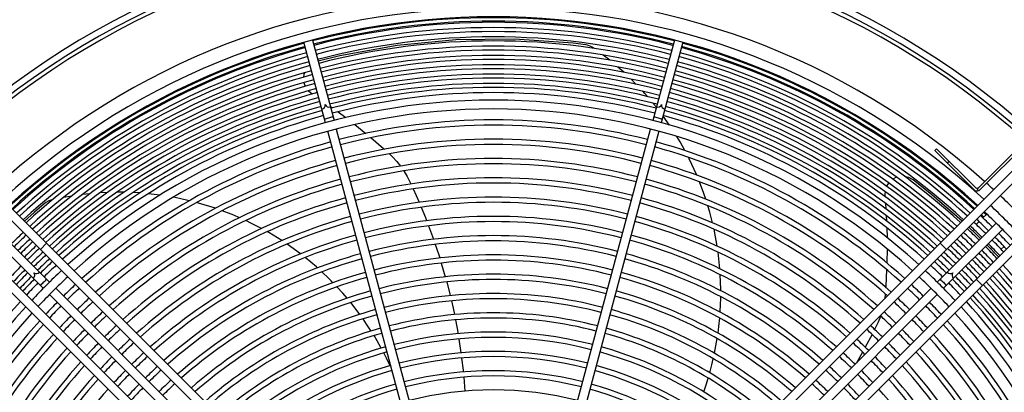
# Model space of a CAD drawing. Header units: centimetres. Extents: x -92429 to 178773, y 2337 to 428125.
# Tile 133 of 138: x 162449 to 162501, y 9673 to 9693. Entities that reach past the tile are written whole.
import ezdxf

# ---------------------------------------------------------------- set-up
doc = ezdxf.new("R2010")
doc.units = ezdxf.units.CM
doc.header["$LTSCALE"] = 50
doc.layers.add('WL_urządzenia', color=1, linetype='Continuous')

msp = doc.modelspace()

# ---------------------------------------------------------------- linework, layer by layer
at = {"layer": 'WL_urządzenia', "color": 1, "linetype": 'Continuous'}
for p, q in [((162464.846, 9687.381, 2170), (162463.706, 9691.634, 2170)), ((162464.154, 9691.754, 2170), (162465.293, 9687.501, 2170)), ((162471.719, 9691.769, 2170), (162468.627, 9691.469, 2170)), ((162474.83, 9691.806, 2170), (162471.719, 9691.769, 2170)), ((162477.912, 9691.581, 2170), (162474.83, 9691.806, 2170)), ((162483.259, 9691.754, 2170), (162482.12, 9687.501, 2170)), ((162483.707, 9691.634, 2170), (162482.567, 9687.381, 2170)), ((162468.627, 9691.469, 2170), (162465.604, 9690.915, 2170)), ((162478.58, 9691.497, 2170), (162477.912, 9691.581, 2170)), ((162478.681, 9691.478, 2170), (162478.58, 9691.497, 2170)), ((162478.854, 9691.416, 2170), (162478.681, 9691.478, 2170)), ((162478.988, 9691.338, 2170), (162478.854, 9691.416, 2170)), ((162479.014, 9691.32, 2170), (162478.988, 9691.338, 2170)), ((162465.604, 9690.915, 2170), (162464.454, 9690.635, 2170)), ((162479.851, 9690.689, 2170), (162479.501, 9690.963, 2170)), ((162463.984, 9690.403, 2170), (162463.963, 9690.383, 2170)), ((162464.026, 9690.439, 2170), (162463.984, 9690.403, 2170)), ((162480.591, 9690.053, 2170), (162480.281, 9690.329, 2170)), ((162463.708, 9689.942, 2170), (162463.683, 9689.794, 2170)), ((162463.735, 9690.03, 2170), (162463.708, 9689.942, 2170)), ((162481.249, 9689.414, 2170), (162480.973, 9689.691, 2170)), ((162463.703, 9689.51, 2170), (162463.733, 9689.406, 2170)), ((162463.733, 9689.406, 2170), (162463.774, 9689.309, 2170)), ((162463.944, 9689.069, 2170), (162464.051, 9688.975, 2170)), ((162481.694, 9688.938, 2170), (162481.591, 9689.051, 2170)), ((162464.051, 9688.975, 2170), (162464.101, 9688.94, 2170)), ((162464.101, 9688.94, 2170), (162464.151, 9688.907, 2170)), ((162464.457, 9688.704, 2170), (162464.462, 9688.701, 2170)), ((162464.462, 9688.701, 2170), (162464.498, 9688.677, 2170)), ((162481.838, 9688.774, 2170), (162481.694, 9688.938, 2170)), ((162465.087, 9688.27, 2170), (162465.216, 9688.179, 2170)), ((162482.309, 9688.207, 2170), (162482.144, 9688.411, 2170)), ((162465.51, 9687.966, 2170), (162465.923, 9687.658, 2170)), ((162483.005, 9687.257, 2170), (162482.664, 9687.741, 2170)), ((162465.413, 9687.053, 2170), (162469.3, 9672.547, 2170)), ((162466.396, 9687.293, 2170), (162466.973, 9686.826, 2170)), ((162478.113, 9672.547, 2170), (162482, 9687.053, 2170)), ((162468.853, 9672.427, 2170), (162464.966, 9686.933, 2170)), ((162467.245, 9686.599, 2170), (162467.904, 9686.025, 2170)), ((162482.448, 9686.933, 2170), (162478.561, 9672.427, 2170)), ((162483.563, 9686.369, 2170), (162483.391, 9686.658, 2170)), ((162502.253, 9686.899, 2170), (162499.238, 9683.884, 2170)), ((162499.336, 9683.786, 2170), (162502.351, 9686.801, 2170)), ((162467.904, 9686.025, 2170), (162467.951, 9685.983, 2170)), ((162483.819, 9685.913, 2170), (162483.563, 9686.369, 2170)), ((162497.009, 9685.916, 2170), (162497.107, 9686.015, 2170)), ((162499.074, 9683.851, 2170), (162497.009, 9685.916, 2170)), ((162499.172, 9683.95, 2170), (162497.107, 9686.015, 2170)), ((162468.21, 9685.748, 2170), (162468.223, 9685.736, 2170)), ((162468.223, 9685.736, 2170), (162468.385, 9685.579, 2170)), ((162468.385, 9685.579, 2170), (162468.608, 9685.336, 2170)), ((162484.049, 9685.472, 2170), (162484.006, 9685.558, 2170)), ((162484.444, 9684.618, 2170), (162484.049, 9685.472, 2170)), ((162470.172, 9660.97, 2170), (162446.143, 9684.999, 2170)), ((162468.608, 9685.336, 2170), (162468.799, 9685.097, 2170)), ((162501.27, 9684.999, 2170), (162477.241, 9660.97, 2170)), ((162497.665, 9685.261, 2170), (162497.763, 9685.359, 2170)), ((162445.816, 9684.671, 2170), (162469.781, 9660.705, 2170)), ((162468.975, 9684.844, 2170), (162468.995, 9684.812, 2170)), ((162468.995, 9684.812, 2170), (162469.155, 9684.541, 2170)), ((162469.155, 9684.541, 2170), (162469.263, 9684.329, 2170)), ((162477.632, 9660.705, 2170), (162501.598, 9684.671, 2170)), ((162494.922, 9684.471, 2170), (162494.791, 9684.399, 2170)), ((162495.008, 9684.504, 2170), (162494.922, 9684.471, 2170)), ((162495.455, 9684.537, 2170), (162495.427, 9684.542, 2170)), ((162495.63, 9684.489, 2170), (162495.455, 9684.537, 2170)), ((162495.796, 9684.406, 2170), (162495.63, 9684.489, 2170)), ((162495.859, 9684.362, 2170), (162495.796, 9684.406, 2170)), ((162496.857, 9683.576, 2170), (162495.859, 9684.362, 2170)), ((162469.263, 9684.329, 2170), (162469.347, 9684.152, 2170)), ((162469.47, 9683.889, 2170), (162469.783, 9683.186, 2170)), ((162484.82, 9683.651, 2170), (162484.589, 9684.268, 2170)), ((162494.516, 9684.121, 2170), (162494.465, 9684.029, 2170)), ((162494.579, 9684.209, 2170), (162494.516, 9684.121, 2170)), ((162499.238, 9683.884, 2170), (162499.322, 9683.8, 2170)), ((162450.42, 9683.315, 2170), (162450.39, 9683.308, 2170)), ((162451.449, 9683.515, 2170), (162451.011, 9683.439, 2170)), ((162452.417, 9683.639, 2170), (162452.005, 9683.594, 2170)), ((162453.333, 9683.701, 2170), (162452.942, 9683.681, 2170)), ((162453.984, 9683.713, 2170), (162453.831, 9683.712, 2170)), ((162454.202, 9683.711, 2170), (162453.984, 9683.713, 2170)), ((162455.031, 9683.675, 2170), (162454.677, 9683.696, 2170)), ((162456.11, 9683.563, 2170), (162455.483, 9683.637, 2170)), ((162457.144, 9683.383, 2170), (162456.814, 9683.448, 2170)), ((162457.654, 9683.269, 2170), (162457.144, 9683.383, 2170)), ((162484.925, 9683.344, 2170), (162484.82, 9683.651, 2170)), ((162494.38, 9683.748, 2170), (162494.372, 9683.605, 2170)), ((162494.372, 9683.605, 2170), (162494.375, 9683.544, 2170)), ((162494.375, 9683.544, 2170), (162494.38, 9683.485, 2170)), ((162498.46, 9682.189, 2170), (162496.857, 9683.576, 2170)), ((162499.322, 9683.8, 2170), (162499.336, 9683.786, 2170)), ((162468.208, 9659.132, 2170), (162444.242, 9683.098, 2170)), ((162449.998, 9683.111, 2170), (162449.489, 9682.671, 2170)), ((162450.08, 9683.174, 2170), (162449.998, 9683.111, 2170)), ((162450.242, 9683.261, 2170), (162450.08, 9683.174, 2170)), ((162450.39, 9683.308, 2170), (162450.242, 9683.261, 2170)), ((162458.135, 9683.144, 2170), (162458.043, 9683.169, 2170)), ((162459.035, 9682.866, 2170), (162458.135, 9683.144, 2170)), ((162469.896, 9682.921, 2170), (162470.117, 9682.379, 2170)), ((162503.171, 9683.098, 2170), (162479.205, 9659.132, 2170)), ((162485.129, 9682.67, 2170), (162485.033, 9683, 2170)), ((162494.409, 9683.118, 2170), (162494.409, 9683.113, 2170)), ((162494.409, 9683.113, 2170), (162494.427, 9682.839, 2170)), ((162443.915, 9682.77, 2170), (162467.943, 9658.742, 2170)), ((162449.489, 9682.671, 2170), (162448.953, 9682.189, 2170)), ((162460.005, 9682.499, 2170), (162459.392, 9682.739, 2170)), ((162460.303, 9682.371, 2170), (162460.005, 9682.499, 2170)), ((162470.117, 9682.379, 2170), (162470.182, 9682.212, 2170)), ((162479.47, 9658.742, 2170), (162503.498, 9682.77, 2170)), ((162485.279, 9682.094, 2170), (162485.129, 9682.67, 2170)), ((162494.448, 9682.474, 2170), (162494.462, 9682.197, 2170)), ((162499.754, 9682.565, 2170), (162499.547, 9682.358, 2170)), ((162446.832, 9681.753, 2170), (162449.946, 9678.64, 2170)), ((162447.16, 9682.081, 2170), (162450.273, 9678.967, 2170)), ((162460.94, 9682.072, 2170), (162460.631, 9682.221, 2170)), ((162461.469, 9681.798, 2170), (162460.94, 9682.072, 2170)), ((162470.285, 9681.944, 2170), (162470.546, 9681.23, 2170)), ((162485.376, 9681.66, 2170), (162485.355, 9681.757, 2170)), ((162494.475, 9681.835, 2170), (162494.487, 9681.319, 2170)), ((162497.14, 9678.967, 2170), (162500.253, 9682.081, 2170)), ((162500.581, 9681.753, 2170), (162497.467, 9678.64, 2170)), ((162499.155, 9681.534, 2170), (162498.8, 9681.873, 2170)), ((162499.351, 9682.162, 2170), (162499.2, 9682.011, 2170)), ((162461.857, 9681.58, 2170), (162461.77, 9681.629, 2170)), ((162462.54, 9681.159, 2170), (162461.857, 9681.58, 2170)), ((162485.521, 9680.871, 2170), (162485.376, 9681.66, 2170)), ((162499.434, 9681.262, 2170), (162499.155, 9681.534, 2170)), ((162450.119, 9681.023, 2170), (162449.791, 9680.695, 2170)), ((162463.522, 9680.464, 2170), (162462.816, 9680.975, 2170)), ((162470.639, 9680.961, 2170), (162470.69, 9680.809, 2170)), ((162470.69, 9680.809, 2170), (162470.874, 9680.243, 2170)), ((162494.49, 9680.722, 2170), (162494.478, 9679.98, 2170)), ((162497.622, 9680.695, 2170), (162497.295, 9681.023, 2170)), ((162500.373, 9680.3, 2170), (162499.762, 9680.934, 2170)), ((162500.511, 9680.7, 2170), (162500.662, 9680.851, 2170)), ((162464.363, 9679.773, 2170), (162463.775, 9680.266, 2170)), ((162485.662, 9679.676, 2170), (162485.569, 9680.542, 2170)), ((162464.421, 9679.722, 2170), (162464.363, 9679.773, 2170)), ((162470.957, 9679.972, 2170), (162471.167, 9679.25, 2170)), ((162465.027, 9679.153, 2170), (162464.652, 9679.512, 2170)), ((162465.14, 9679.04, 2170), (162465.027, 9679.153, 2170)), ((162485.711, 9678.588, 2170), (162485.684, 9679.355, 2170)), ((162494.466, 9679.626, 2170), (162494.42, 9678.753, 2170)), ((162450.601, 9678.64, 2170), (162461.221, 9668.02, 2170)), ((162465.24, 9678.937, 2170), (162465.14, 9679.04, 2170)), ((162465.76, 9678.376, 2170), (162465.45, 9678.717, 2170)), ((162471.241, 9678.978, 2170), (162471.425, 9678.252, 2170)), ((162486.193, 9668.02, 2170), (162496.812, 9678.64, 2170)), ((162494.42, 9678.753, 2170), (162494.415, 9678.69, 2170)), ((162499.523, 9678.795, 2170), (162499.195, 9679.122, 2170)), ((162460.893, 9667.693, 2170), (162450.273, 9678.312, 2170)), ((162465.984, 9678.117, 2170), (162465.76, 9678.376, 2170)), ((162485.694, 9677.68, 2170), (162485.71, 9678.199, 2170)), ((162485.711, 9678.511, 2170), (162485.711, 9678.588, 2170)), ((162497.14, 9678.312, 2170), (162486.52, 9667.693, 2170)), ((162494.388, 9678.323, 2170), (162494.364, 9678.1, 2170)), ((162494.389, 9678.341, 2170), (162494.388, 9678.323, 2170)), ((162466.407, 9677.592, 2170), (162466.174, 9677.887, 2170)), ((162466.654, 9677.265, 2170), (162466.407, 9677.592, 2170)), ((162471.49, 9677.979, 2170), (162471.576, 9677.592, 2170)), ((162471.576, 9677.592, 2170), (162471.649, 9677.25, 2170)), ((162485.686, 9677.52, 2170), (162485.694, 9677.68, 2170)), ((162494.364, 9678.1, 2170), (162494.363, 9678.092, 2170)), ((162485.608, 9676.616, 2170), (162485.654, 9677.074, 2170)), ((162485.677, 9677.377, 2170), (162485.686, 9677.52, 2170)), ((162494.135, 9677.146, 2170), (162494.02, 9676.853, 2170)), ((162494.148, 9677.182, 2170), (162494.135, 9677.146, 2170)), ((162467.013, 9676.753, 2170), (162466.825, 9677.027, 2170)), ((162467.254, 9676.384, 2170), (162467.013, 9676.753, 2170)), ((162471.704, 9676.976, 2170), (162471.839, 9676.244, 2170)), ((162485.565, 9676.276, 2170), (162485.608, 9676.616, 2170)), ((162493.92, 9676.638, 2170), (162493.832, 9676.462, 2170)), ((162494.02, 9676.853, 2170), (162493.92, 9676.638, 2170)), ((162467.567, 9675.869, 2170), (162467.406, 9676.14, 2170)), ((162493.7, 9676.204, 2170), (162493.339, 9675.524, 2170)), ((162467.786, 9675.48, 2170), (162467.567, 9675.869, 2170)), ((162471.884, 9675.969, 2170), (162471.886, 9675.96, 2170)), ((162471.886, 9675.96, 2170), (162471.994, 9675.235, 2170)), ((162485.38, 9675.207, 2170), (162485.458, 9675.61, 2170)), ((162485.458, 9675.61, 2170), (162485.521, 9675.981, 2170)), ((162468.059, 9674.953, 2170), (162467.919, 9675.229, 2170)), ((162493.199, 9675.272, 2170), (162492.908, 9674.764, 2170)), ((162468.251, 9674.553, 2170), (162468.059, 9674.953, 2170)), ((162472.031, 9674.959, 2170), (162472.105, 9674.322, 2170)), ((162485.127, 9674.172, 2170), (162485.24, 9674.598, 2170)), ((162485.24, 9674.598, 2170), (162485.317, 9674.921, 2170)), ((162492.908, 9674.764, 2170), (162492.868, 9674.696, 2170)), ((162472.105, 9674.322, 2170), (162472.116, 9674.222, 2170)), ((162472.143, 9673.945, 2170), (162472.204, 9673.207, 2170)), ((162484.811, 9673.172, 2170), (162484.954, 9673.596, 2170)), ((162484.954, 9673.596, 2170), (162485.047, 9673.896, 2170))]:
    msp.add_line(p, q, dxfattribs=at)
for points in [[(162464.652, 9688.104, 0.407676), (162464.827, 9688.345, 0.407676), (162465.1, 9688.224)], [(162482.313, 9688.224, 0.407676), (162482.586, 9688.345, 0.407676), (162482.761, 9688.104)], [(162464.791, 9687.586, 0.037253), (162465.012, 9687.654, 0.037253), (162465.238, 9687.706)], [(162482.175, 9687.706, 0.037253), (162482.401, 9687.654, 0.037253), (162482.622, 9687.586)], [(162449.417, 9679.169, 0.407676), (162449.448, 9679.465, 0.407676), (162449.744, 9679.497)], [(162497.669, 9679.497, 0.407676), (162497.965, 9679.465, 0.407676), (162497.997, 9679.169)], [(162449.796, 9678.79, 0.037253), (162449.953, 9678.96, 0.037253), (162450.123, 9679.117)], [(162497.29, 9679.117, 0.037253), (162497.46, 9678.96, 0.037253), (162497.617, 9678.79)]]:
    msp.add_lwpolyline(points, format="xyb", dxfattribs=at)
msp.add_circle((162473.707, 9655.207, 2170), 47.277, dxfattribs=at)
for centre, radius, start, end in [((162473.707, 9655.207, 2170), 47.277, 49.4416, 40.5584), ((162473.707, 9655.207, 2170), 42.566, 47.9961, 42.0039), ((162473.707, 9655.207, 2170), 42.222, 48.0205, 41.9795), ((162473.707, 9655.207, 2170), 42.012, 48.0356, 41.9644), ((162473.707, 9655.207, 2170), 38.964, 48.2733, 132.6821), ((162473.707, 9655.207, 2170), 38.239, 47.362, 132.638), ((162473.707, 9655.207, 2170), 37.775, 47.3909, 132.6091), ((162473.707, 9655.207, 2170), 37.729, 75.3519, 104.6481), ((162473.707, 9655.207, 2170), 37.544, 75.3537, 104.6463), ((162473.707, 9655.207, 2170), 37.483, 75.3543, 104.6457), ((162473.707, 9655.207, 2170), 37.205, 75.3569, 104.6431), ((162473.707, 9655.207, 2170), 36.992, 75.359, 104.641), ((162473.707, 9655.207, 2170), 36.714, 75.3617, 104.6383), ((162473.707, 9655.207, 2170), 36.501, 75.3638, 104.6362), ((162473.707, 9655.207, 2170), 37.729, 105.3519, 132.6061), ((162473.707, 9655.207, 2170), 37.544, 105.3537, 132.5943), ((162473.707, 9655.207, 2170), 37.483, 105.3543, 132.5904), ((162473.707, 9655.207, 2170), 36.223, 75.3666, 104.6334), ((162473.707, 9655.207, 2170), 36.011, 75.3687, 104.6313), ((162473.707, 9655.207, 2170), 37.483, 47.4096, 74.6457), ((162473.707, 9655.207, 2170), 37.544, 47.4057, 74.6463), ((162473.707, 9655.207, 2170), 37.729, 47.3939, 74.6481), ((162473.707, 9655.207, 2170), 37.205, 105.3569, 132.5724), ((162473.707, 9655.207, 2170), 36.992, 105.359, 132.5584), ((162473.707, 9655.207, 2170), 36.714, 105.3617, 132.5399), ((162473.707, 9655.207, 2170), 35.732, 75.3716, 104.6284), ((162473.707, 9655.207, 2170), 35.52, 75.3738, 104.6262), ((162473.707, 9655.207, 2170), 36.714, 47.4601, 74.6383), ((162473.707, 9655.207, 2170), 36.992, 47.4416, 74.641), ((162473.707, 9655.207, 2170), 37.205, 47.4276, 74.6431), ((162473.707, 9655.207, 2170), 36.501, 105.3638, 132.5256), ((162473.707, 9655.207, 2170), 36.223, 105.3666, 132.5065), ((162473.707, 9655.207, 2170), 35.242, 75.3768, 104.6232), ((162473.707, 9655.207, 2170), 35.029, 75.3791, 104.6209), ((162473.707, 9655.207, 2170), 36.223, 47.4935, 74.6334), ((162473.707, 9655.207, 2170), 36.501, 47.4744, 74.6362), ((162473.707, 9655.207, 2170), 36.011, 105.3687, 132.4918), ((162473.707, 9655.207, 2170), 35.732, 105.3716, 132.4723), ((162473.707, 9655.207, 2170), 34.751, 75.3821, 104.6179), ((162473.707, 9655.207, 2170), 34.538, 75.3845, 104.6155), ((162473.707, 9655.207, 2170), 35.732, 47.5277, 74.6284), ((162473.707, 9655.207, 2170), 36.011, 47.5082, 74.6313), ((162473.707, 9655.207, 2170), 35.52, 105.3738, 132.4571), ((162473.707, 9655.207, 2170), 35.242, 105.3768, 132.4371), ((162473.707, 9655.207, 2170), 34.26, 75.3876, 104.6124), ((162473.707, 9655.207, 2170), 34.048, 75.39, 104.61), ((162473.707, 9655.207, 2170), 35.242, 47.5629, 74.6232), ((162473.707, 9655.207, 2170), 35.52, 47.5429, 74.6262), ((162473.707, 9655.207, 2170), 35.029, 105.3791, 132.4215), ((162473.707, 9655.207, 2170), 34.751, 105.3821, 132.4008), ((162473.707, 9655.207, 2170), 34.538, 105.3845, 132.3848), ((162473.707, 9655.207, 2170), 33.372, 47.7066, 132.2934), ((162473.707, 9655.207, 2170), 33.769, 75.3932, 104.6068), ((162473.707, 9655.207, 2170), 34.538, 47.6152, 74.6155), ((162473.707, 9655.207, 2170), 34.751, 47.5992, 74.6179), ((162473.707, 9655.207, 2170), 35.029, 47.5785, 74.6209), ((162473.707, 9655.207, 2170), 34.26, 105.3876, 132.3636), ((162473.707, 9655.207, 2170), 34.048, 105.39, 132.3471), ((162473.707, 9655.207, 2170), 32.908, 47.7448, 132.2552), ((162473.707, 9655.207, 2170), 34.048, 47.6529, 74.61), ((162473.707, 9655.207, 2170), 34.26, 47.6364, 74.6124), ((162473.707, 9655.207, 2170), 33.769, 105.3932, 132.3252), ((162473.707, 9655.207, 2170), 32.329, 75.4107, 104.5893), ((162473.707, 9655.207, 2170), 33.769, 47.6748, 74.6068), ((162473.707, 9655.207, 2170), 32.051, 75.4143, 104.5857), ((162473.707, 9655.207, 2170), 31.31, 75.4241, 104.5759), ((162473.707, 9655.207, 2170), 32.329, 105.4107, 132.206), ((162473.707, 9655.207, 2170), 32.051, 105.4143, 132.1817), ((162473.707, 9655.207, 2170), 31.032, 75.4279, 104.5721), ((162473.707, 9655.207, 2170), 32.051, 47.8183, 74.5857), ((162473.707, 9655.207, 2170), 32.329, 47.794, 74.5893), ((162473.707, 9655.207, 2170), 31.31, 105.4241, 132.1149), ((162473.707, 9655.207, 2170), 30.291, 75.4384, 104.5616), ((162473.707, 9655.207, 2170), 31.31, 47.8851, 74.5759), ((162473.707, 9655.207, 2170), 31.032, 105.4279, 132.0891), ((162473.707, 9655.207, 2170), 30.013, 75.4424, 104.5576), ((162473.707, 9655.207, 2170), 31.032, 47.9109, 74.5721), ((162473.707, 9655.207, 2170), 30.291, 105.4384, 132.0178), ((162473.707, 9655.207, 2170), 29.272, 75.4536, 104.5464), ((162473.707, 9655.207, 2170), 30.291, 47.9822, 74.5616), ((162473.707, 9655.207, 2170), 30.013, 105.4424, 131.9901), ((162473.707, 9655.207, 2170), 28.994, 75.458, 104.542), ((162473.707, 9655.207, 2170), 30.013, 48.0099, 74.5576), ((162499.238, 9684.015, 2170), 0.232, 225, 291.4218), ((162499.238, 9684.015, 2170), 0.0927, 225, 315), ((162473.707, 9655.207, 2170), 38.964, 47.3179, 48.0685), ((162473.707, 9655.207, 2170), 29.272, 105.4536, 131.9139), ((162473.707, 9655.207, 2170), 28.253, 75.47, 104.53), ((162473.707, 9655.207, 2170), 29.272, 48.0861, 74.5464), ((162473.707, 9655.207, 2170), 38.964, 43.364, 46.636), ((162473.707, 9655.207, 2170), 28.994, 105.458, 131.8843), ((162473.707, 9655.207, 2170), 27.975, 75.4747, 104.5253), ((162473.707, 9655.207, 2170), 28.994, 48.1157, 74.542), ((162473.707, 9655.207, 2170), 38.239, 43.333, 46.667), ((162473.707, 9655.207, 2170), 28.253, 105.47, 131.8025), ((162473.707, 9655.207, 2170), 27.234, 75.4876, 104.5124), ((162473.707, 9655.207, 2170), 28.253, 48.1975, 74.53), ((162473.707, 9655.207, 2170), 37.205, 45.3569, 46.7134), ((162473.707, 9655.207, 2170), 37.483, 45.3543, 46.7007), ((162473.707, 9655.207, 2170), 37.544, 46.4149, 46.6979), ((162473.707, 9655.207, 2170), 37.729, 46.4079, 46.6896), ((162473.707, 9655.207, 2170), 37.775, 43.3125, 46.6875), ((162473.707, 9655.207, 2170), 27.975, 105.4747, 131.7707), ((162473.707, 9655.207, 2170), 26.956, 75.4926, 104.5074), ((162473.707, 9655.207, 2170), 27.975, 48.2293, 74.5253), ((162473.707, 9655.207, 2170), 36.501, 45.3638, 46.7464), ((162473.707, 9655.207, 2170), 36.714, 45.3617, 46.7363), ((162473.707, 9655.207, 2170), 36.992, 45.359, 46.7232), ((162473.707, 9655.207, 2170), 36.223, 133.2402, 134.6334), ((162473.707, 9655.207, 2170), 36.011, 133.2298, 134.6313), ((162473.707, 9655.207, 2170), 35.732, 133.216, 134.6284), ((162473.707, 9655.207, 2170), 27.234, 105.4876, 131.6827), ((162473.707, 9655.207, 2170), 26.215, 75.5065, 104.4935), ((162473.707, 9655.207, 2170), 27.234, 48.3173, 74.5124), ((162473.707, 9655.207, 2170), 35.732, 45.3716, 46.784), ((162473.707, 9655.207, 2170), 36.011, 45.3687, 46.7702), ((162473.707, 9655.207, 2170), 36.223, 45.3666, 46.7598), ((162473.707, 9655.207, 2170), 37.205, 43.2866, 44.6431), ((162473.707, 9655.207, 2170), 37.483, 43.2993, 44.6457), ((162473.707, 9655.207, 2170), 35.52, 133.2053, 134.6262), ((162473.707, 9655.207, 2170), 35.242, 133.1912, 134.6232), ((162473.707, 9655.207, 2170), 35.029, 133.1802, 134.6209), ((162473.707, 9655.207, 2170), 26.956, 105.4926, 131.6484), ((162473.707, 9655.207, 2170), 25.937, 75.512, 104.488), ((162473.707, 9655.207, 2170), 26.956, 48.3516, 74.5074), ((162473.707, 9655.207, 2170), 35.029, 45.3791, 46.8198), ((162473.707, 9655.207, 2170), 35.242, 45.3768, 46.8088), ((162473.707, 9655.207, 2170), 35.52, 45.3738, 46.7947), ((162473.707, 9655.207, 2170), 36.501, 43.2536, 44.6362), ((162473.707, 9655.207, 2170), 36.714, 43.2637, 44.6383), ((162473.707, 9655.207, 2170), 36.992, 43.2768, 44.641), ((162473.707, 9655.207, 2170), 34.751, 133.1656, 134.6179), ((162473.707, 9655.207, 2170), 34.538, 133.1543, 134.6155), ((162473.707, 9655.207, 2170), 34.26, 133.1393, 134.6124), ((162473.707, 9655.207, 2170), 26.215, 105.5065, 131.5536), ((162473.707, 9655.207, 2170), 25.937, 105.512, 131.5166), ((162473.707, 9655.207, 2170), 25.196, 75.527, 104.473), ((162473.707, 9655.207, 2170), 25.937, 48.4834, 74.488), ((162473.707, 9655.207, 2170), 26.215, 48.4464, 74.4935), ((162473.707, 9655.207, 2170), 34.26, 45.3876, 46.8607), ((162473.707, 9655.207, 2170), 34.538, 45.3845, 46.8457), ((162473.707, 9655.207, 2170), 34.751, 45.3821, 46.8344), ((162473.707, 9655.207, 2170), 35.732, 43.216, 44.6284), ((162473.707, 9655.207, 2170), 36.011, 43.2298, 44.6313), ((162473.707, 9655.207, 2170), 36.223, 43.2402, 44.6334), ((162473.707, 9655.207, 2170), 35.029, 135.3791, 136.8198), ((162473.707, 9655.207, 2170), 34.048, 133.1277, 134.61), ((162473.707, 9655.207, 2170), 33.769, 133.1123, 134.6068), ((162473.707, 9655.207, 2170), 24.918, 75.5329, 104.4671), ((162473.707, 9655.207, 2170), 33.769, 45.3932, 46.8877), ((162473.707, 9655.207, 2170), 34.048, 45.39, 46.8723), ((162473.707, 9655.207, 2170), 35.029, 43.1802, 44.6209), ((162473.707, 9655.207, 2170), 35.242, 43.1912, 44.6232), ((162473.707, 9655.207, 2170), 35.52, 43.2053, 44.6262), ((162473.707, 9655.207, 2170), 36.223, 15.3666, 42.5065), ((162473.707, 9655.207, 2170), 36.501, 15.3638, 42.5256), ((162473.707, 9655.207, 2170), 34.751, 135.3821, 136.8344), ((162473.707, 9655.207, 2170), 34.538, 135.3845, 136.8457), ((162473.707, 9655.207, 2170), 34.26, 135.3876, 136.8607), ((162473.707, 9655.207, 2170), 33.372, 133.0898, 136.9102), ((162473.707, 9655.207, 2170), 32.908, 133.0629, 136.9371), ((162473.707, 9655.207, 2170), 25.196, 105.527, 131.414), ((162473.707, 9655.207, 2170), 24.918, 105.5329, 131.374), ((162473.707, 9655.207, 2170), 24.177, 75.5492, 104.4508), ((162473.707, 9655.207, 2170), 24.918, 48.626, 74.4671), ((162473.707, 9655.207, 2170), 25.196, 48.586, 74.473), ((162473.707, 9655.207, 2170), 32.908, 43.0629, 46.9371), ((162473.707, 9655.207, 2170), 33.372, 43.0898, 46.9102), ((162473.707, 9655.207, 2170), 34.26, 43.1393, 44.6124), ((162473.707, 9655.207, 2170), 34.538, 43.1543, 44.6155), ((162473.707, 9655.207, 2170), 34.751, 43.1656, 44.6179), ((162473.707, 9655.207, 2170), 35.52, 15.3738, 42.4571), ((162473.707, 9655.207, 2170), 35.732, 15.3716, 42.4723), ((162473.707, 9655.207, 2170), 36.011, 15.3687, 42.4918), ((162473.707, 9655.207, 2170), 34.048, 135.39, 136.8723), ((162473.707, 9655.207, 2170), 33.769, 135.3932, 136.8877), ((162473.707, 9655.207, 2170), 32.329, 133.0281, 134.5893), ((162473.707, 9655.207, 2170), 32.051, 133.011, 134.5857), ((162473.707, 9655.207, 2170), 23.899, 75.5556, 104.4444), ((162473.707, 9655.207, 2170), 32.051, 45.4143, 46.989), ((162473.707, 9655.207, 2170), 32.329, 45.4107, 46.9719), ((162473.707, 9655.207, 2170), 33.769, 43.1123, 44.6068), ((162473.707, 9655.207, 2170), 34.048, 43.1277, 44.61), ((162473.707, 9655.207, 2170), 34.751, 15.3821, 42.4008), ((162473.707, 9655.207, 2170), 35.029, 15.3791, 42.4215), ((162473.707, 9655.207, 2170), 35.242, 15.3768, 42.4371), ((162473.707, 9655.207, 2170), 31.31, 132.9639, 134.5759), ((162473.707, 9655.207, 2170), 24.177, 105.5492, 131.2627), ((162473.707, 9655.207, 2170), 23.899, 105.5556, 131.2191), ((162473.707, 9655.207, 2170), 23.158, 75.5734, 104.4266), ((162473.707, 9655.207, 2170), 23.899, 48.7809, 74.4444), ((162473.707, 9655.207, 2170), 24.177, 48.7373, 74.4508), ((162473.707, 9655.207, 2170), 31.31, 45.4241, 47.0361), ((162473.707, 9655.207, 2170), 34.048, 15.39, 42.3471), ((162473.707, 9655.207, 2170), 34.26, 15.3876, 42.3636), ((162473.707, 9655.207, 2170), 34.538, 15.3845, 42.3848), ((162473.707, 9655.207, 2170), 33.372, 137.7066, 222.2934), ((162473.707, 9655.207, 2170), 33.769, 137.6748, 164.6068), ((162473.707, 9655.207, 2170), 32.329, 135.4107, 136.9719), ((162473.707, 9655.207, 2170), 32.051, 135.4143, 136.989), ((162473.707, 9655.207, 2170), 31.032, 132.9457, 134.5721), ((162473.707, 9655.207, 2170), 22.88, 75.5804, 104.4196), ((162473.707, 9655.207, 2170), 31.032, 45.4279, 47.0543), ((162473.707, 9655.207, 2170), 32.051, 43.011, 44.5857), ((162473.707, 9655.207, 2170), 32.329, 43.0281, 44.5893), ((162473.707, 9655.207, 2170), 33.372, 317.7066, 42.2934), ((162473.707, 9655.207, 2170), 33.769, 15.3932, 42.3252), ((162473.707, 9655.207, 2170), 32.908, 137.7448, 222.2552), ((162473.707, 9655.207, 2170), 31.31, 135.4241, 137.0361), ((162473.707, 9655.207, 2170), 30.291, 132.8954, 134.5616), ((162473.707, 9655.207, 2170), 30.013, 132.8759, 134.5576), ((162473.707, 9655.207, 2170), 23.158, 105.5734, 131.098), ((162473.707, 9655.207, 2170), 22.88, 105.5804, 131.0505), ((162473.707, 9655.207, 2170), 22.139, 75.5998, 104.4002), ((162473.707, 9655.207, 2170), 22.88, 48.9495, 74.4196), ((162473.707, 9655.207, 2170), 23.158, 48.902, 74.4266), ((162473.707, 9655.207, 2170), 30.013, 45.4424, 47.1241), ((162473.707, 9655.207, 2170), 30.291, 45.4384, 47.1046), ((162473.707, 9655.207, 2170), 31.31, 42.9639, 44.5759), ((162473.707, 9655.207, 2170), 32.908, 317.7448, 42.2552), ((162473.707, 9655.207, 2170), 32.329, 137.794, 164.5893), ((162473.707, 9655.207, 2170), 32.051, 137.8183, 164.5857), ((162473.707, 9655.207, 2170), 31.032, 135.4279, 137.0543), ((162473.707, 9655.207, 2170), 29.272, 132.8221, 134.5464), ((162473.707, 9655.207, 2170), 21.861, 75.6074, 104.3926), ((162473.707, 9655.207, 2170), 29.272, 45.4536, 47.1779), ((162473.707, 9655.207, 2170), 31.032, 42.9457, 44.5721), ((162473.707, 9655.207, 2170), 32.051, 15.4143, 42.1817), ((162473.707, 9655.207, 2170), 32.329, 15.4107, 42.206), ((162473.707, 9655.207, 2170), 31.31, 137.8851, 164.5759), ((162473.707, 9655.207, 2170), 30.291, 135.4384, 137.1046), ((162473.707, 9655.207, 2170), 30.013, 135.4424, 137.1241), ((162473.707, 9655.207, 2170), 28.994, 132.8012, 134.542), ((162473.707, 9655.207, 2170), 22.139, 105.5998, 130.9181), ((162473.707, 9655.207, 2170), 21.861, 105.6074, 130.8661), ((162473.707, 9655.207, 2170), 21.12, 75.6287, 104.3713), ((162473.707, 9655.207, 2170), 20.842, 75.6371, 104.3629), ((162473.707, 9655.207, 2170), 21.861, 49.1339, 74.3926), ((162473.707, 9655.207, 2170), 22.139, 49.0819, 74.4002), ((162473.707, 9655.207, 2170), 28.994, 45.458, 47.1988), ((162473.707, 9655.207, 2170), 30.013, 42.8759, 44.5576), ((162473.707, 9655.207, 2170), 30.291, 42.8954, 44.5616), ((162473.707, 9655.207, 2170), 31.31, 15.4241, 42.1149), ((162473.707, 9655.207, 2170), 31.032, 137.9109, 164.5721), ((162473.707, 9655.207, 2170), 29.272, 135.4536, 137.1779), ((162473.707, 9655.207, 2170), 28.994, 135.458, 137.1988), ((162473.707, 9655.207, 2170), 28.253, 132.7435, 134.53), ((162473.707, 9655.207, 2170), 27.975, 132.7211, 134.5253), ((162473.707, 9655.207, 2170), 21.12, 105.6287, 130.7208), ((162473.707, 9655.207, 2170), 21.12, 49.2792, 74.3713), ((162473.707, 9655.207, 2170), 27.975, 45.4747, 47.2789), ((162473.707, 9655.207, 2170), 28.253, 45.47, 47.2565), ((162473.707, 9655.207, 2170), 28.994, 42.8012, 44.542), ((162473.707, 9655.207, 2170), 29.272, 42.8221, 44.5464), ((162473.707, 9655.207, 2170), 31.032, 15.4279, 42.0891), ((162473.707, 9655.207, 2170), 30.291, 137.9822, 164.5616), ((162473.707, 9655.207, 2170), 30.013, 138.0099, 164.5576), ((162473.707, 9655.207, 2170), 28.253, 135.47, 137.2565), ((162473.707, 9655.207, 2170), 27.234, 132.659, 134.5124), ((162473.707, 9655.207, 2170), 26.956, 132.6349, 134.5074), ((162473.707, 9655.207, 2170), 20.842, 105.6371, 130.6636), ((162473.707, 9655.207, 2170), 20.101, 75.6606, 104.3394), ((162473.707, 9655.207, 2170), 19.823, 75.6699, 104.3301), ((162473.707, 9655.207, 2170), 20.842, 49.3364, 74.3629), ((162473.707, 9655.207, 2170), 26.956, 45.4926, 47.3651), ((162473.707, 9655.207, 2170), 27.234, 45.4876, 47.341), ((162473.707, 9655.207, 2170), 28.253, 42.7435, 44.53), ((162473.707, 9655.207, 2170), 30.013, 15.4424, 41.9901), ((162473.707, 9655.207, 2170), 30.291, 15.4384, 42.0178), ((162473.707, 9655.207, 2170), 29.272, 138.0861, 164.5464), ((162473.707, 9655.207, 2170), 28.994, 138.1157, 164.542), ((162473.707, 9655.207, 2170), 27.975, 135.4747, 137.2789), ((162473.707, 9655.207, 2170), 26.215, 132.568, 134.4935), ((162473.707, 9655.207, 2170), 20.101, 105.6606, 130.5034), ((162473.707, 9655.207, 2170), 20.101, 49.4966, 74.3394), ((162473.707, 9655.207, 2170), 26.215, 45.5065, 47.432), ((162473.707, 9655.207, 2170), 27.975, 42.7211, 44.5253), ((162473.707, 9655.207, 2170), 28.994, 15.458, 41.8843), ((162473.707, 9655.207, 2170), 29.272, 15.4536, 41.9139), ((162473.707, 9655.207, 2170), 28.253, 138.1975, 164.53), ((162473.707, 9655.207, 2170), 27.234, 135.4876, 137.341), ((162473.707, 9655.207, 2170), 26.956, 135.4926, 137.3651), ((162473.707, 9655.207, 2170), 25.937, 132.5419, 134.488), ((162473.707, 9655.207, 2170), 19.823, 105.6699, 130.4402), ((162473.707, 9655.207, 2170), 19.082, 75.6959, 104.3041), ((162473.707, 9655.207, 2170), 18.804, 75.7062, 104.2938), ((162473.707, 9655.207, 2170), 19.823, 49.5598, 74.3301), ((162473.707, 9655.207, 2170), 25.937, 45.512, 47.4581), ((162473.707, 9655.207, 2170), 26.956, 42.6349, 44.5074), ((162473.707, 9655.207, 2170), 27.234, 42.659, 44.5124), ((162473.707, 9655.207, 2170), 28.253, 15.47, 41.8025), ((162473.707, 9655.207, 2170), 27.975, 138.2293, 164.5253), ((162473.707, 9655.207, 2170), 26.215, 135.5065, 137.432), ((162473.707, 9655.207, 2170), 25.196, 132.4696, 134.473), ((162473.707, 9655.207, 2170), 24.918, 132.4413, 134.4671), ((162473.707, 9655.207, 2170), 19.082, 105.6959, 130.2628), ((162473.707, 9655.207, 2170), 19.082, 49.7372, 74.3041), ((162473.707, 9655.207, 2170), 24.918, 45.5329, 47.5587), ((162473.707, 9655.207, 2170), 25.196, 45.527, 47.5304), ((162473.707, 9655.207, 2170), 26.215, 42.568, 44.4935), ((162473.707, 9655.207, 2170), 27.975, 15.4747, 41.7707), ((162473.707, 9655.207, 2170), 27.234, 138.3173, 164.5124), ((162473.707, 9655.207, 2170), 25.937, 135.512, 137.4581), ((162473.707, 9655.207, 2170), 18.804, 105.7062, 130.1926), ((162473.707, 9655.207, 2170), 18.063, 75.7351, 104.2649), ((162473.707, 9655.207, 2170), 18.804, 49.8074, 74.2938), ((162473.707, 9655.207, 2170), 25.937, 42.5419, 44.488), ((162473.707, 9655.207, 2170), 27.234, 15.4876, 41.6827)]:
    msp.add_arc(centre, radius, start, end, dxfattribs=at)

doc.saveas('drawing.dxf')
